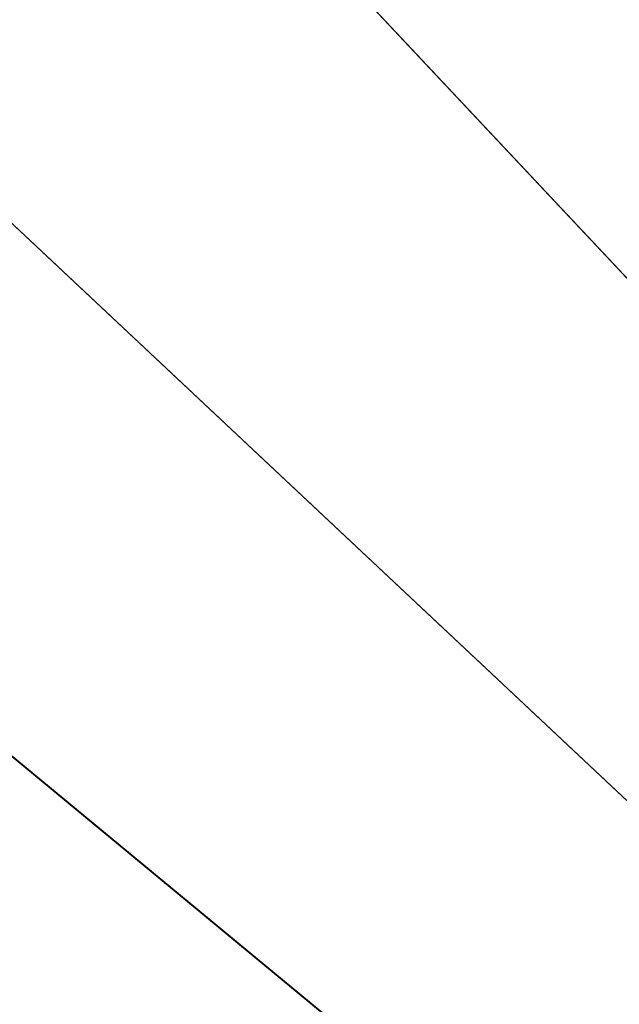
# Model space of a CAD drawing. Header units: millimetres. Extents: x -17.3 to 17.3, y -17.3 to 17.3.
# Tile 241 of 256: x -7.2 to -6.3, y 5.6 to 7.1. Entities that reach past the tile are written whole.
import ezdxf

# ---------------------------------------------------------------- set-up
doc = ezdxf.new("R2010")
doc.units = ezdxf.units.MM
doc.layers.get('0').update_dxf_attribs({"true_color": 0x5890e1})

msp = doc.modelspace()

# ---------------------------------------------------------------- meshes
at = {"color": 206, "true_color": 0x6c0888}
mesh = msp.add_polyface(dxfattribs=at)
corners = [(0, 16.6892, 33.4678), (0, 0, 33.4678), (-1.0479, 16.6563, 33.4678), (0, 0, 33.9833), (0, 16.2671, 33.8989), (-1.0214, 16.235, 33.8989), (-2.0917, 16.5576, 33.4678), (-2.0388, 16.1388, 33.8989), (-3.1272, 16.3936, 33.4678), (-3.0482, 15.979, 33.8989), (-4.1504, 16.1649, 33.4678), (-4.0455, 15.7561, 33.8989), (-5.1573, 15.8724, 33.4678), (-5.0268, 15.4709, 33.8989), (-6.1437, 15.5172, 33.4678), (-5.9883, 15.1248, 33.8989), (-7.1059, 15.1009, 33.4678), (-6.9262, 14.7189, 33.8989), (-8.0401, 14.6249, 33.4678), (-7.8367, 14.255, 33.8989), (-8.9425, 14.0912, 33.4678), (-8.7164, 13.7348, 33.8989), (-9.8097, 13.5019, 33.4678), (-9.5616, 13.1604, 33.8989), (-10.6381, 12.8593, 33.4678), (-10.3691, 12.534, 33.8989), (-11.4246, 12.1659, 33.4678), (-11.1356, 11.8582, 33.8989), (-11.4698, 12.2141, 33.4685), (-12.1659, 11.4246, 33.4678), (-11.8582, 11.1356, 33.8989), (-11.1979, 11.9245, 35.1652), (-11.9245, 11.1979, 35.1652), (-11.0823, 11.8015, 35.209), (-11.8015, 11.0823, 35.209), (-12.5891, 11.8219, 35.7037), (-12.8593, 10.6381, 33.4678), (-12.534, 10.3691, 33.8989), (-13.5019, 9.8097, 33.4678), (-13.1604, 9.5616, 33.8989), (-14.0912, 8.9425, 33.4678), (-13.7348, 8.7164, 33.8989), (-14.6249, 8.0401, 33.4678), (-14.255, 7.8367, 33.8989), (-15.1009, 7.1059, 33.4678), (-14.7189, 6.9262, 33.8989), (-15.5172, 6.1437, 33.4678), (-15.1248, 5.9883, 33.8989), (-15.8724, 5.1573, 33.4678), (-15.4709, 5.0268, 33.8989), (-16.1649, 4.1504, 33.4678), (-15.7561, 4.0455, 33.8989), (-16.3936, 3.1272, 33.4678), (-15.979, 3.0481, 33.8989), (-16.5576, 2.0917, 33.4678), (-16.1388, 2.0388, 33.8989), (-16.6563, 1.0479, 33.4678), (-16.235, 1.0214, 33.8989), (-16.6892, 0, 33.4678), (-16.2671, 0, 33.8989)]
mesh.append_faces([[corners[k] for k in face] for face in [(0, 1, 2), (2, 1, 6), (6, 1, 8), (8, 1, 10), (10, 1, 12), (12, 1, 14), (14, 1, 16), (16, 1, 18), (18, 1, 20), (20, 1, 22), (22, 1, 24), (24, 1, 26), (26, 1, 29), (27, 32, 30), (31, 34, 32), (33, 35, 34), (29, 1, 36), (36, 1, 38), (38, 1, 40), (40, 1, 42), (42, 1, 44), (44, 1, 46), (46, 1, 48), (48, 1, 50), (50, 1, 52), (52, 1, 54), (54, 1, 56), (56, 1, 58)]], dxfattribs={"vtx0": -1, "color": 206})
mesh.append_faces([[corners[k] for k in face] for face in [(3, 4, 5), (3, 5, 7), (3, 7, 9), (3, 9, 11), (3, 11, 13), (3, 13, 15), (3, 15, 17), (3, 17, 19), (3, 19, 21), (3, 21, 23), (3, 23, 25), (3, 25, 27), (28, 26, 29), (3, 27, 30), (27, 31, 32), (31, 33, 34), (3, 30, 37), (3, 37, 39), (3, 39, 41), (3, 41, 43), (3, 43, 45), (3, 45, 47), (3, 47, 49), (3, 49, 51), (3, 51, 53), (3, 53, 55), (3, 55, 57), (3, 57, 59)]], dxfattribs={"vtx2": -1, "color": 206})

doc.saveas('drawing.dxf')
